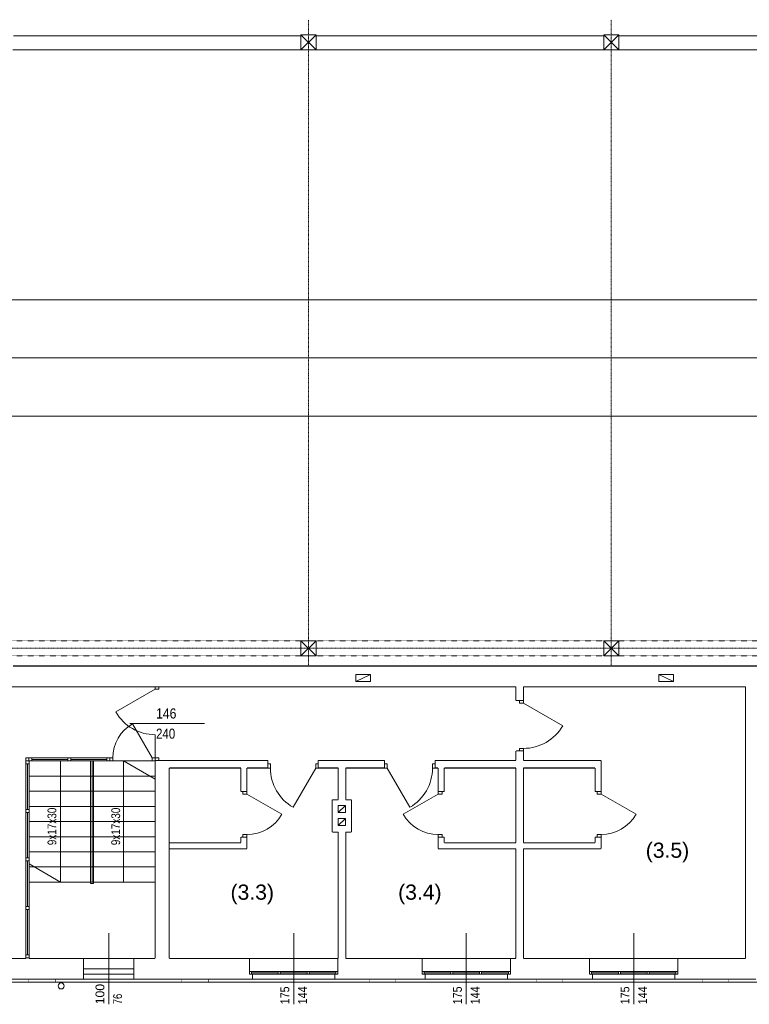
# Model space of a CAD drawing. Header units: millimetres. Extents: x 27545 to 248933, y 18062 to 157451.
# Tile 14 of 19: x 179526 to 193986, y 22548 to 42048. Entities that reach past the tile are written whole.
import ezdxf
from ezdxf.enums import TextEntityAlignment as Align

# ---------------------------------------------------------------- set-up
doc = ezdxf.new("R2010")
doc.units = ezdxf.units.MM
for name, pattern in [('DASHDOT', [25.4, 12.7, -6.35, 0, -6.35]), ('PRZER__D_UGIE_KRESKI', [0.352778, 0.282222, -0.070556]), ('PRZERYWANA', [0.2, 0.05, -0.05, 0.05, -0.05])]:
    doc.linetypes.add(name, pattern=pattern)
for name, color, linetype, lineweight in [('BLOKI_TEKSTOWE', 7, 'Continuous', 0), ('ECIANY_WEWNETRZNE', 7, 'Continuous', 0), ('ECIANY_ZEWNETRZNE', 7, 'Continuous', 0), ('KONSTRUKCJE_SPECJALNE', 7, 'Continuous', 0), ('LINIE_I_KRESKI', 7, 'Continuous', 0), ('MEBLE_I_WYPOSA_ENIE', 7, 'Continuous', 0), ('OSIE_KONSTRUKCYJNE', 7, 'Continuous', 0)]:
    doc.layers.add(name, color=color, linetype=linetype, lineweight=lineweight)
doc.styles.get("Standard").update_dxf_attribs({"font": 'arial.ttf'})

# ---------------------------------------------------------------- blocks, each defined once
blk = doc.blocks.new('TEXT_1432')
at = {"color": 5, "width": 0.991837}
blk.add_text('100', height=0.175, rotation=90, dxfattribs=at).set_placement((56.563, -0.44))
blk = doc.blocks.new('TEXT_1433')
at = {"color": 5, "width": 0.771429}
blk.add_text('76', height=0.175, rotation=90, dxfattribs=at).set_placement((56.913, -0.44))
blk = doc.blocks.new('TEXT_1444')
at = {"color": 5, "width": 0.867857}
blk.add_text('175', height=0.175, rotation=90, dxfattribs=at).set_placement((63.648, -0.44))
blk = doc.blocks.new('TEXT_1445')
at = {"color": 5, "width": 0.867857}
blk.add_text('144', height=0.175, rotation=90, dxfattribs=at).set_placement((63.998, -0.44))
blk = doc.blocks.new('TEXT_1446')
at = {"color": 5, "width": 0.867857}
blk.add_text('175', height=0.175, rotation=90, dxfattribs=at).set_placement((66.968, -0.44))
blk = doc.blocks.new('TEXT_1447')
at = {"color": 5, "width": 0.867857}
blk.add_text('144', height=0.175, rotation=90, dxfattribs=at).set_placement((67.318, -0.44))
blk = doc.blocks.new('TEXT_1466')
at = {"color": 5, "width": 0.867857}
blk.add_text('175', height=0.175, rotation=90, dxfattribs=at).set_placement((60.228, -0.44))
blk = doc.blocks.new('TEXT_1467')
at = {"color": 5, "width": 0.867857}
blk.add_text('144', height=0.175, rotation=90, dxfattribs=at).set_placement((60.578, -0.44))
blk = doc.blocks.new('TEXT_1486')
at = {"color": 5, "width": 0.867857}
blk.add_text('146', height=0.2, dxfattribs=at).set_placement((57.587, 5.22))
blk = doc.blocks.new('TEXT_1487')
at = {"color": 5, "width": 0.816807}
blk.add_text('240', height=0.2, dxfattribs=at).set_placement((57.587, 4.82))
blk = doc.blocks.new('TEXT_56')
at = {"color": 7, "width": 0.804396}
blk.add_text('9x17x30', height=0.175, rotation=90, dxfattribs=at).set_placement((56.788, 2.711), align=Align.MIDDLE_LEFT)
blk = doc.blocks.new('TEXT_57')
at = {"color": 7, "width": 0.804396}
blk.add_text('9x17x30', height=0.175, rotation=90, dxfattribs=at).set_placement((55.524, 2.711), align=Align.MIDDLE_LEFT)

msp = doc.modelspace()

# ---------------------------------------------------------------- linework, layer by layer
at = {"layer": 'ECIANY_WEWNETRZNE', "color": 7, "linetype": 'Continuous'}
for p, q in [((185100.54871, 41728.12089), (179400.54871, 41728.12089)), ((191100.54871, 41728.12089), (185400.54871, 41728.12089)), ((197100.54871, 41728.12089), (191400.54871, 41728.12089)), ((179390.20089, 41448.12089), (197110.81518, 41448.12089)), ((179650.54871, 27428.12089), (179650.54871, 27368.12089)), ((179707.80735, 27428.12089), (179650.54871, 27428.12089)), ((179710.54871, 27368.12089), (179650.54871, 27368.12089)), ((179707.80735, 27368.12089), (179707.80735, 27428.12089)), ((182210.48822, 27368.12089), (182210.48822, 27428.12089)), ((179710.54871, 23468.12089), (179650.54871, 23468.12089)), ((179650.54871, 23468.12089), (179650.54871, 23458.12089)), ((179710.54871, 23458.12089), (179710.54871, 23468.12089))]:
    msp.add_line(p, q, dxfattribs=at)
at = {"layer": 'ECIANY_WEWNETRZNE', "color": 30, "linetype": 'Continuous'}
for p, q in [((182210.48822, 28787.32089), (181431.06536, 28337.32089)), ((182210.48822, 28838.12089), (182210.48822, 28787.32089)), ((182280.48822, 28838.12089), (182210.48822, 28838.12089)), ((182210.48822, 28787.32089), (182280.48822, 28787.32089)), ((182280.48822, 28787.32089), (182280.48822, 28838.12089)), ((189428.72177, 28514.10616), (189428.72177, 28564.90616)), ((189428.72177, 28564.90616), (189508.72177, 28564.90616)), ((189508.72177, 28514.10616), (189428.72177, 28514.10616)), ((189508.72177, 28564.90616), (189508.72177, 28514.10616)), ((189508.72177, 28514.10616), (190286.75899, 28064.90616)), ((182150.48822, 27428.12089), (181760.48822, 28103.62071)), ((182210.48822, 27428.92089), (182210.48822, 27887.32089)), ((189508.72177, 27615.70616), (189428.72177, 27615.70616)), ((189428.72177, 27615.70616), (189428.72177, 27564.90616)), ((189428.72177, 27564.90616), (189508.72177, 27564.90616)), ((189508.72177, 27564.90616), (189508.72177, 27615.70616)), ((179710.54871, 27368.12089), (179650.54871, 27368.12089)), ((179650.54871, 27368.12089), (179650.54871, 23468.12089)), ((179650.54871, 27308.12089), (179710.54871, 27308.12089)), ((179680.54871, 26408.12089), (179680.54871, 27308.12089)), ((181310.48822, 27428.12089), (179707.80735, 27428.12089)), ((179707.80735, 27428.12089), (179707.80735, 27368.12089)), ((179707.80735, 27368.12089), (181310.48822, 27368.12089)), ((179710.54871, 23468.12089), (179710.54871, 27368.12089)), ((179767.80735, 27428.12089), (179767.80735, 27368.12089)), ((179767.80735, 27398.12089), (180479.14779, 27398.12089)), ((180479.14779, 27428.12089), (180479.14779, 27368.12089)), ((180539.14779, 27428.12089), (180539.14779, 27368.12089)), ((180539.14779, 27398.12089), (181250.48822, 27398.12089)), ((181250.48822, 27428.12089), (181250.48822, 27368.12089)), ((181310.48822, 27368.12089), (181310.48822, 27428.12089)), ((181310.48822, 27428.12089), (181370.48822, 27428.12089)), ((181310.48822, 27368.12089), (181310.48822, 27428.12089)), ((181370.48822, 27368.12089), (181310.48822, 27368.12089)), ((181370.48822, 27428.12089), (181370.48822, 27368.12089)), ((182210.48822, 27428.12089), (182150.48822, 27428.12089)), ((182150.48822, 27428.12089), (182150.48822, 27368.12089)), ((182150.48822, 27368.12089), (182210.48822, 27368.12089)), ((182210.48822, 27378.12089), (182210.48822, 27428.92089)), ((182210.48822, 27428.92089), (182280.48822, 27428.92089)), ((182210.48822, 27368.12089), (182210.48822, 27428.12089)), ((182280.48822, 27378.12089), (182210.48822, 27378.12089)), ((182280.48822, 27428.92089), (182280.48822, 27378.12089)), ((184494.66898, 27308.12089), (184443.86898, 27308.12089)), ((184443.86898, 27308.12089), (184443.86898, 27228.12089)), ((184494.66898, 27228.12089), (184494.66898, 27308.12089)), ((185393.06898, 27228.12089), (185393.06898, 27308.12089)), ((185393.06898, 27308.12089), (185443.86898, 27308.12089)), ((185443.86898, 27308.12089), (185443.86898, 27228.12089)), ((186808.78652, 27308.12089), (186757.98652, 27308.12089)), ((186757.98652, 27308.12089), (186757.98652, 27228.12089)), ((186808.78652, 27228.12089), (186808.78652, 27308.12089)), ((187707.18652, 27228.12089), (187707.18652, 27308.12089)), ((187707.18652, 27308.12089), (187757.98652, 27308.12089)), ((187757.98652, 27308.12089), (187757.98652, 27228.12089)), ((184443.86898, 27228.12089), (184494.66898, 27228.12089)), ((185393.06898, 27228.12089), (184943.86898, 26450.08367)), ((185443.86898, 27228.12089), (185393.06898, 27228.12089)), ((186757.98652, 27228.12089), (186808.78652, 27228.12089)), ((186808.78652, 27228.12089), (187257.98652, 26450.08367)), ((187757.98652, 27228.12089), (187707.18652, 27228.12089)), ((183950.48822, 26709.72716), (183950.48822, 26760.52716)), ((183950.48822, 26760.52716), (184030.48822, 26760.52716)), ((184030.48822, 26760.52716), (184030.48822, 26709.72716)), ((187818.72177, 26760.52716), (187818.72177, 26709.72716)), ((187898.72177, 26760.52716), (187818.72177, 26760.52716)), ((187898.72177, 26709.72716), (187898.72177, 26760.52716)), ((190968.72177, 26709.72716), (190968.72177, 26760.52716)), ((190968.72177, 26760.52716), (191048.72177, 26760.52716)), ((191048.72177, 26760.52716), (191048.72177, 26709.72716)), ((184030.48822, 26709.72716), (183950.48822, 26709.72716)), ((184030.48822, 26709.72716), (184721.92291, 26310.52716)), ((187818.72177, 26709.72716), (187127.28709, 26310.52716)), ((187818.72177, 26709.72716), (187898.72177, 26709.72716)), ((191048.72177, 26709.72716), (190968.72177, 26709.72716)), ((191048.72177, 26709.72716), (191740.15645, 26310.52716)), ((179650.54871, 26408.12089), (179710.54871, 26408.12089)), ((179650.54871, 26348.12089), (179710.54871, 26348.12089)), ((179680.54871, 25448.12089), (179680.54871, 26348.12089)), ((184030.48822, 25911.32716), (183950.48822, 25911.32716)), ((183950.48822, 25911.32716), (183950.48822, 25860.52716)), ((183950.48822, 25860.52716), (184030.48822, 25860.52716)), ((184030.48822, 25860.52716), (184030.48822, 25911.32716)), ((187818.72177, 25860.52716), (187818.72177, 25911.32716)), ((187818.72177, 25911.32716), (187898.72177, 25911.32716)), ((187898.72177, 25860.52716), (187818.72177, 25860.52716)), ((187898.72177, 25911.32716), (187898.72177, 25860.52716)), ((191048.72177, 25911.32716), (190968.72177, 25911.32716)), ((190968.72177, 25911.32716), (190968.72177, 25860.52716)), ((190968.72177, 25860.52716), (191048.72177, 25860.52716)), ((191048.72177, 25860.52716), (191048.72177, 25911.32716)), ((179650.54871, 25448.12089), (179710.54871, 25448.12089)), ((179650.54871, 25388.12089), (179710.54871, 25388.12089)), ((179680.54871, 24488.12089), (179680.54871, 25388.12089)), ((179650.54871, 24488.12089), (179710.54871, 24488.12089)), ((179650.54871, 24428.12089), (179710.54871, 24428.12089)), ((179680.54871, 23528.12089), (179680.54871, 24428.12089)), ((179650.54871, 23528.12089), (179710.54871, 23528.12089)), ((179650.54871, 23468.12089), (179710.54871, 23468.12089))]:
    msp.add_line(p, q, dxfattribs=at)
at = {"layer": 'ECIANY_WEWNETRZNE', "color": 161, "linetype": 'Continuous'}
msp.add_line((183190.48822, 28108.12089), (181710.48822, 28108.12089), dxfattribs=at)
at = {"layer": 'ECIANY_WEWNETRZNE', "color": 196, "linetype": 'Continuous', "const_width": 20}
for points in [[(197110.81518, 29248.12089), (179390.20089, 29248.12089)], [(177410.54871, 28838.12089), (182210.48822, 28838.12089)], [(182490.48822, 28838.12089), (182210.48822, 28838.12089)], [(182490.48822, 28838.12089), (189358.72177, 28838.12089)], [(189358.72177, 28838.12089), (189358.72177, 28564.90616)], [(189508.72177, 28838.12089), (193910.54871, 28838.12089)], [(189508.72177, 28564.90616), (189508.72177, 28838.12089)], [(193910.54871, 28838.12089), (193910.54871, 23458.12089)], [(189358.72177, 28564.90616), (189508.72177, 28564.90616)], [(189358.72177, 27564.90616), (189508.72177, 27564.90616)], [(189358.72177, 27564.90616), (189358.72177, 27378.12089)], [(189508.72177, 27378.12089), (189508.72177, 27564.90616)], [(182210.48822, 27378.12089), (182490.48822, 27378.12089)], [(182210.48822, 27368.12089), (182210.48822, 23458.12089)], [(184443.86898, 27378.12089), (182490.48822, 27378.12089)], [(184443.86898, 27378.12089), (184443.86898, 27228.12089)], [(185443.86898, 27378.12089), (185443.86898, 27228.12089)], [(186757.98652, 27378.12089), (185443.86898, 27378.12089)], [(186757.98652, 27378.12089), (186757.98652, 27228.12089)], [(187757.98652, 27378.12089), (187757.98652, 27228.12089)], [(189358.72177, 27378.12089), (187757.98652, 27378.12089)], [(191048.72177, 27378.12089), (189508.72177, 27378.12089)], [(191048.72177, 26760.52716), (191048.72177, 27378.12089)], [(182490.48822, 23458.12089), (182490.48822, 27228.12089)], [(182490.48822, 27228.12089), (183910.48822, 27228.12089)], [(183910.48822, 27228.12089), (183910.48822, 26760.52716)], [(184030.48822, 27228.12089), (184443.86898, 27228.12089)], [(184030.48822, 26760.52716), (184030.48822, 27228.12089)], [(185443.86898, 27228.12089), (185838.71564, 27228.12089)], [(185838.71564, 27228.12089), (185838.71564, 26599.90616)], [(185988.71564, 27228.12089), (186757.98652, 27228.12089)], [(185988.71564, 26599.90616), (185988.71564, 27228.12089)], [(187757.98652, 27228.12089), (187818.72177, 27228.12089)], [(187818.72177, 27228.12089), (187818.72177, 26760.52716)], [(187938.72177, 27228.12089), (189358.72177, 27228.12089)], [(187938.72177, 26760.52716), (187938.72177, 27228.12089)], [(189358.72177, 27228.12089), (189358.72177, 25747.40628)], [(189508.72177, 25747.40628), (189508.72177, 27228.12089)], [(189508.72177, 27228.12089), (190928.72177, 27228.12089)], [(190928.72177, 27228.12089), (190928.72177, 26760.52716)], [(184030.48822, 26760.52716), (183910.48822, 26760.52716)], [(187818.72177, 26760.52716), (187938.72177, 26760.52716)], [(191048.72177, 26760.52716), (190928.72177, 26760.52716)], [(185838.72177, 25959.90616), (185838.72177, 23458.12089)], [(185988.72177, 23458.12089), (185988.72177, 25959.90616)], [(183910.48822, 25747.40628), (182490.48822, 25747.40628)], [(182490.48822, 25747.40628), (182490.48822, 25627.40628)], [(184030.48822, 25860.52716), (183910.48822, 25860.52716)], [(183910.48822, 25860.52716), (183910.48822, 25747.40628)], [(184030.48822, 25627.40628), (184030.48822, 25860.52716)], [(187818.72177, 25860.52716), (187938.72177, 25860.52716)], [(187818.72177, 25860.52716), (187818.72177, 25627.40628)], [(187938.72177, 25747.40628), (187938.72177, 25860.52716)], [(189358.72177, 25747.40628), (187938.72177, 25747.40628)], [(190928.72177, 25747.40628), (189508.72177, 25747.40628)], [(191048.72177, 25860.52716), (190928.72177, 25860.52716)], [(190928.72177, 25860.52716), (190928.72177, 25747.40628)], [(191048.72177, 25627.40628), (191048.72177, 25860.52716)], [(182490.48822, 25627.40628), (184030.48822, 25627.40628)], [(187818.72177, 25627.40628), (189358.72177, 25627.40628)], [(189358.72177, 25627.40628), (189358.72177, 23458.12089)], [(189508.72177, 23458.12089), (189508.72177, 25627.40628)], [(189508.72177, 25627.40628), (191048.72177, 25627.40628)]]:
    msp.add_lwpolyline(points, dxfattribs=at)
at = {"layer": 'ECIANY_WEWNETRZNE', "color": 30, "linetype": 'Continuous'}
for centre, radius, start, end in [((182210.48822, 28787.32089), 900, 209.999999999, 270), ((182150.48822, 27428.12089), 780, 120, 180), ((189508.72177, 28514.10616), 898.4, 270, 330.000000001), ((185393.06898, 27228.12089), 898.4, 180, 240), ((186808.78652, 27228.12089), 898.4, 300, 0), ((184030.48822, 26709.72716), 798.4, 270, 330.000000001), ((187818.72177, 26709.72716), 798.4, 209.999999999, 270), ((191048.72177, 26709.72716), 798.4, 270, 330.000000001)]:
    msp.add_arc(centre, radius, start, end, dxfattribs=at)
at = {"layer": 'ECIANY_ZEWNETRZNE', "color": 1, "linetype": 'Continuous'}
for p, q in [((185400.54871, 41748.12089), (185100.54871, 41748.12089)), ((185100.54871, 41748.12089), (185100.54871, 41448.12089)), ((185100.54871, 41448.12089), (185400.54871, 41748.12089)), ((185400.54871, 41448.12089), (185100.54871, 41748.12089)), ((185400.54871, 41448.12089), (185400.54871, 41748.12089)), ((191400.54871, 41748.12089), (191100.54871, 41748.12089)), ((191100.54871, 41748.12089), (191100.54871, 41448.12089)), ((191100.54871, 41448.12089), (191400.54871, 41748.12089)), ((191400.54871, 41448.12089), (191100.54871, 41748.12089)), ((191400.54871, 41448.12089), (191400.54871, 41748.12089)), ((185100.54871, 41448.12089), (185400.54871, 41448.12089)), ((191100.54871, 41448.12089), (191400.54871, 41448.12089)), ((185400.54871, 29748.12089), (185100.54871, 29748.12089)), ((185100.54871, 29748.12089), (185100.54871, 29448.12089)), ((185100.54871, 29448.12089), (185400.54871, 29748.12089)), ((185400.54871, 29448.12089), (185100.54871, 29748.12089)), ((185400.54871, 29448.12089), (185400.54871, 29748.12089)), ((191400.54871, 29748.12089), (191100.54871, 29748.12089)), ((191100.54871, 29748.12089), (191100.54871, 29448.12089)), ((191100.54871, 29448.12089), (191400.54871, 29748.12089)), ((191400.54871, 29448.12089), (191100.54871, 29748.12089)), ((191400.54871, 29448.12089), (191400.54871, 29748.12089)), ((185100.54871, 29448.12089), (185400.54871, 29448.12089)), ((191100.54871, 29448.12089), (191400.54871, 29448.12089))]:
    msp.add_line(p, q, dxfattribs=at)
at = {"layer": 'ECIANY_ZEWNETRZNE', "color": 161, "linetype": 'Continuous'}
for p, q in [((181290.54871, 22548.12089), (181290.54871, 23958.12089)), ((184955.54871, 22548.12089), (184955.54871, 23958.12089)), ((188375.54871, 22548.12089), (188375.54871, 23958.12089)), ((191695.54871, 22548.12089), (191695.54871, 23958.12089))]:
    msp.add_line(p, q, dxfattribs=at)
at = {"layer": 'ECIANY_ZEWNETRZNE', "color": 30, "linetype": 'Continuous'}
for p, q in [((181790.54871, 23458.12089), (180790.54871, 23458.12089)), ((185830.54871, 23458.12089), (184080.54871, 23458.12089)), ((189250.54871, 23458.12089), (187500.54871, 23458.12089)), ((192570.54871, 23458.12089), (190820.54871, 23458.12089)), ((181790.54871, 23248.12089), (180790.54871, 23248.12089)), ((181790.54871, 23148.12089), (180790.54871, 23148.12089)), ((180790.54871, 23048.12089), (181790.54871, 23048.12089)), ((185830.54871, 23198.12089), (184080.54871, 23198.12089)), ((184080.54871, 23198.12089), (184080.54871, 23148.12089)), ((184080.54871, 23148.12089), (185830.54871, 23148.12089)), ((184120.54871, 23148.12089), (184120.54871, 23198.12089)), ((184650.54871, 23173.12089), (184120.54871, 23173.12089)), ((184140.54871, 23048.12089), (185770.54871, 23048.12089)), ((184650.54871, 23148.12089), (184650.54871, 23198.12089)), ((184690.54871, 23148.12089), (184690.54871, 23198.12089)), ((185220.54871, 23173.12089), (184690.54871, 23173.12089)), ((185220.54871, 23148.12089), (185220.54871, 23198.12089)), ((185260.54871, 23148.12089), (185260.54871, 23198.12089)), ((185790.54871, 23173.12089), (185260.54871, 23173.12089)), ((185790.54871, 23148.12089), (185790.54871, 23198.12089)), ((185830.54871, 23148.12089), (185830.54871, 23198.12089)), ((189250.54871, 23198.12089), (187500.54871, 23198.12089)), ((187500.54871, 23198.12089), (187500.54871, 23148.12089)), ((187500.54871, 23148.12089), (189250.54871, 23148.12089)), ((187540.54871, 23148.12089), (187540.54871, 23198.12089)), ((188070.54871, 23173.12089), (187540.54871, 23173.12089)), ((187560.54871, 23048.12089), (189190.54871, 23048.12089)), ((188070.54871, 23148.12089), (188070.54871, 23198.12089)), ((188110.54871, 23148.12089), (188110.54871, 23198.12089)), ((188640.54871, 23173.12089), (188110.54871, 23173.12089)), ((188640.54871, 23148.12089), (188640.54871, 23198.12089)), ((188680.54871, 23148.12089), (188680.54871, 23198.12089)), ((189210.54871, 23173.12089), (188680.54871, 23173.12089)), ((189210.54871, 23148.12089), (189210.54871, 23198.12089)), ((189250.54871, 23148.12089), (189250.54871, 23198.12089)), ((192570.54871, 23198.12089), (190820.54871, 23198.12089)), ((190820.54871, 23198.12089), (190820.54871, 23148.12089)), ((190820.54871, 23148.12089), (192570.54871, 23148.12089)), ((190860.54871, 23148.12089), (190860.54871, 23198.12089)), ((191390.54871, 23173.12089), (190860.54871, 23173.12089)), ((190880.54871, 23048.12089), (192510.54871, 23048.12089)), ((191390.54871, 23148.12089), (191390.54871, 23198.12089)), ((191430.54871, 23148.12089), (191430.54871, 23198.12089)), ((191960.54871, 23173.12089), (191430.54871, 23173.12089)), ((191960.54871, 23148.12089), (191960.54871, 23198.12089)), ((192000.54871, 23148.12089), (192000.54871, 23198.12089)), ((192530.54871, 23173.12089), (192000.54871, 23173.12089)), ((192530.54871, 23148.12089), (192530.54871, 23198.12089)), ((192570.54871, 23148.12089), (192570.54871, 23198.12089))]:
    msp.add_line(p, q, dxfattribs=at)
at = {"layer": 'ECIANY_ZEWNETRZNE', "color": 196, "linetype": 'Continuous'}
for points, const_width in [([(185838.71564, 26599.90616), (185718.72177, 26599.90616)], 20), ([(185718.72177, 26599.90616), (185718.72177, 25959.90616)], 20), ([(186098.72177, 26599.90616), (185988.71564, 26599.90616)], 20), ([(186098.72177, 25959.90616), (186098.72177, 26599.90616)], 20), ([(185718.72177, 25959.90616), (185838.72177, 25959.90616)], 20), ([(185988.72177, 25959.90616), (186098.72177, 25959.90616)], 20), ([(179650.54871, 23458.12089), (179260.54871, 23458.12089)], 20), ([(180790.54871, 23458.12089), (179710.54871, 23458.12089)], 20), ([(180790.54871, 23048.12089), (180790.54871, 23458.12089)], 20), ([(181790.54871, 23048.12089), (181790.54871, 23458.12089)], 20), ([(182210.48822, 23458.12089), (181790.54871, 23458.12089)], 20), ([(184080.54871, 23458.12089), (182490.48822, 23458.12089)], 20), ([(184080.54871, 23148.12089), (184080.54871, 23458.12089)], 20), ([(185830.54871, 23148.12089), (185830.54871, 23458.12089)], 20), ([(185838.72177, 23458.12089), (185830.54871, 23458.12089)], 20), ([(187500.54871, 23458.12089), (185988.72177, 23458.12089)], 20), ([(187500.54871, 23148.12089), (187500.54871, 23458.12089)], 20), ([(189250.54871, 23148.12089), (189250.54871, 23458.12089)], 20), ([(189358.72177, 23458.12089), (189250.54871, 23458.12089)], 20), ([(190820.54871, 23458.12089), (189508.72177, 23458.12089)], 20), ([(190820.54871, 23148.12089), (190820.54871, 23458.12089)], 20), ([(192570.54871, 23148.12089), (192570.54871, 23458.12089)], 20), ([(193440.54871, 23458.12089), (192570.54871, 23458.12089)], 20), ([(193910.54871, 23458.12089), (193440.54871, 23458.12089)], 20), ([(179200.54871, 23048.12089), (180790.54871, 23048.12089)], 20), ([(179700.54871, 23048.12089), (179700.54871, 22988.12089)], 10), ([(180230.54871, 23048.12089), (179710.54871, 23048.12089)], 10), ([(180230.54871, 22988.12089), (180230.54871, 23048.12089)], 10), ([(181790.54871, 23048.12089), (184140.54871, 23048.12089)], 20), ([(183270.54871, 23048.12089), (182740.54871, 23048.12089)], 10), ([(182740.54871, 23048.12089), (182740.54871, 22988.12089)], 10), ([(183270.54871, 22988.12089), (183270.54871, 23048.12089)], 10), ([(184140.54871, 23148.12089), (184080.54871, 23148.12089)], 20), ([(184140.54871, 23048.12089), (184140.54871, 23148.12089)], 20), ([(185770.54871, 23048.12089), (185770.54871, 23148.12089)], 20), ([(185770.54871, 23148.12089), (185830.54871, 23148.12089)], 20), ([(185770.54871, 23048.12089), (187560.54871, 23048.12089)], 20), ([(186980.64231, 23048.12089), (186450.64231, 23048.12089)], 10), ([(186450.64231, 23048.12089), (186450.64231, 22988.12089)], 10), ([(186980.64231, 22988.12089), (186980.64231, 23048.12089)], 10), ([(187560.54871, 23148.12089), (187500.54871, 23148.12089)], 20), ([(187560.54871, 23048.12089), (187560.54871, 23148.12089)], 20), ([(189190.54871, 23048.12089), (189190.54871, 23148.12089)], 20), ([(189190.54871, 23148.12089), (189250.54871, 23148.12089)], 20), ([(189190.54871, 23048.12089), (190880.54871, 23048.12089)], 20), ([(190290.54871, 23048.12089), (189760.54871, 23048.12089)], 10), ([(189760.54871, 23048.12089), (189760.54871, 22988.12089)], 10), ([(190290.54871, 22988.12089), (190290.54871, 23048.12089)], 10), ([(190880.54871, 23148.12089), (190820.54871, 23148.12089)], 20), ([(190880.54871, 23048.12089), (190880.54871, 23148.12089)], 20), ([(192510.54871, 23048.12089), (192510.54871, 23148.12089)], 20), ([(192510.54871, 23148.12089), (192570.54871, 23148.12089)], 20), ([(192510.54871, 23048.12089), (193440.54871, 23048.12089)], 20), ([(193050.54871, 23048.12089), (193050.54871, 22988.12089)], 10), ([(193440.54871, 23048.12089), (194120.54871, 23048.12089)], 20), ([(193580.54871, 23048.12089), (193440.54871, 23048.12089)], 10), ([(193580.54871, 22988.12089), (193580.54871, 23048.12089)], 10), ([(179700.54871, 22988.12089), (180230.54871, 22988.12089)], 10), ([(182740.54871, 22988.12089), (183270.54871, 22988.12089)], 10), ([(186450.64231, 22988.12089), (186980.64231, 22988.12089)], 10), ([(189760.54871, 22988.12089), (190290.54871, 22988.12089)], 10), ([(193050.54871, 22988.12089), (193580.54871, 22988.12089)], 10)]:
    msp.add_lwpolyline(points, dxfattribs=dict(at, const_width=const_width))
at = {"layer": 'KONSTRUKCJE_SPECJALNE', "color": 7, "linetype": 'PRZER__D_UGIE_KRESKI'}
for p, q in [((215525.63401, 36498.12089), (149135.54871, 36498.12089)), ((214890.54871, 35348.12089), (149770.45967, 35348.12089)), ((215525.63401, 34198.12089), (149130.54871, 34198.12089))]:
    msp.add_line(p, q, dxfattribs=at)
at = {"layer": 'LINIE_I_KRESKI', "color": 1, "linetype": 'Continuous'}
for p, q in [((186190.54871, 28938.12089), (186190.54871, 29078.12089)), ((186190.54871, 29078.12089), (186480.54871, 29078.12089)), ((186480.54871, 29078.12089), (186190.54871, 28938.12089)), ((186480.54871, 28938.12089), (186480.54871, 29078.12089)), ((192190.54871, 29078.12089), (192190.54871, 28938.12089)), ((192190.54871, 29078.12089), (192480.54871, 29078.12089)), ((192480.54871, 28938.12089), (192190.54871, 29078.12089)), ((192480.54871, 29078.12089), (192480.54871, 28938.12089)), ((186190.54871, 28938.12089), (186480.54871, 28938.12089)), ((192190.54871, 28938.12089), (192480.54871, 28938.12089)), ((185980.54871, 26488.12089), (185840.54871, 26348.12089)), ((185840.54871, 26348.12089), (185840.54871, 26488.12089)), ((185840.54871, 26488.12089), (185980.54871, 26488.12089)), ((185840.54871, 26348.12089), (185980.54871, 26348.12089)), ((185980.54871, 26348.12089), (185980.54871, 26488.12089)), ((185980.54871, 26228.12089), (185840.54871, 26088.12089)), ((185840.54871, 26088.12089), (185840.54871, 26228.12089)), ((185840.54871, 26228.12089), (185980.54871, 26228.12089)), ((185980.54871, 26088.12089), (185980.54871, 26228.12089)), ((185840.54871, 26088.12089), (185980.54871, 26088.12089))]:
    msp.add_line(p, q, dxfattribs=at)
at = {"layer": 'LINIE_I_KRESKI', "color": 7, "linetype": 'Continuous'}
for p, q in [((179710.54871, 27368.12089), (182210.48822, 27368.12089)), ((179710.54871, 27368.12089), (179710.54871, 23458.12089)), ((180335.54871, 27368.12089), (180335.54871, 24968.12089)), ((180960.54871, 27368.12089), (180960.54871, 26307.19579)), ((181585.54871, 27368.12089), (181585.54871, 24968.12089)), ((182210.54871, 27007.27698), (181585.54871, 27368.12089)), ((179710.54871, 27068.12089), (182210.48822, 27068.12089)), ((179710.54871, 26768.12089), (182210.48822, 26768.12089)), ((179710.54871, 26468.12089), (182210.48822, 26468.12089)), ((179710.54871, 26168.12089), (182210.48822, 26168.12089)), ((180960.54871, 26307.19579), (180960.54871, 24968.12089)), ((179710.54871, 25868.12089), (182210.48822, 25868.12089)), ((179710.54871, 25568.12089), (182210.48822, 25568.12089)), ((180335.54871, 24968.12089), (179710.54871, 25328.96481)), ((179710.54871, 25268.12089), (182210.48822, 25268.12089)), ((179710.54871, 24968.12089), (182210.48822, 24968.12089)), ((125540.54871, 22988.12089), (217240.54871, 22988.12089))]:
    msp.add_line(p, q, dxfattribs=at)
at = {"layer": 'LINIE_I_KRESKI', "color": 196, "linetype": 'Continuous', "const_width": 20}
for points in [[(180930.54871, 27358.49144), (180930.54871, 24938.12089)], [(180990.54871, 27368.12089), (180990.54871, 24938.12089)], [(180930.54871, 24938.12089), (180990.54871, 24938.12089)]]:
    msp.add_lwpolyline(points, dxfattribs=at)
at = {"layer": 'MEBLE_I_WYPOSA_ENIE', "color": 153, "linetype": 'Continuous'}
msp.add_line((180347.91844, 22973.12089), (180347.91844, 22988.12089), dxfattribs=at)
msp.add_circle((180347.91844, 22913.12089), 60, dxfattribs=at)
at = {"layer": 'OSIE_KONSTRUKCYJNE', "color": 1, "linetype": 'DASHDOT'}
for p, q in [((185250.54871, 29248.12089), (185250.54871, 42048.12089)), ((185250.54871, 29248.12089), (185250.54871, 42048.12089)), ((191250.54871, 29248.12089), (191250.54871, 42048.12089)), ((191250.54871, 29248.12089), (191250.54871, 42048.12089)), ((216490.54871, 29598.12089), (146430.54871, 29598.12089))]:
    msp.add_line(p, q, dxfattribs=at)
at = {"layer": 'OSIE_KONSTRUKCYJNE', "color": 1, "linetype": 'PRZERYWANA'}
for p, q in [((216830.54871, 29748.12089), (146430.54871, 29748.12089)), ((216830.54871, 29448.12089), (146430.54871, 29448.12089))]:
    msp.add_line(p, q, dxfattribs=at)

# ---------------------------------------------------------------- block references
at = {"layer": 'BLOKI_TEKSTOWE', "xscale": 1000, "yscale": 1000, "zscale": 1000}
for name in ['TEXT_57', 'TEXT_56']:
    msp.add_blockref(name, (124640.54871, 22988.12089), dxfattribs=at)
at = {"layer": 'ECIANY_WEWNETRZNE', "xscale": 1000, "yscale": 1000, "zscale": 1000}
for name in ['TEXT_1486', 'TEXT_1487']:
    msp.add_blockref(name, (124640.54871, 22988.12089), dxfattribs=at)
at = {"layer": 'ECIANY_ZEWNETRZNE', "xscale": 1000, "yscale": 1000, "zscale": 1000}
for name in ['TEXT_1432', 'TEXT_1466', 'TEXT_1467', 'TEXT_1444', 'TEXT_1445', 'TEXT_1446', 'TEXT_1447', 'TEXT_1433']:
    msp.add_blockref(name, (124640.54871, 22988.12089), dxfattribs=at)

# ---------------------------------------------------------------- texts
at = {"linetype": 'Continuous', "lineweight": 0}
for s, p in [('(3.5)', (191932.48642, 25449.95965)), ('(3.3)', (183703.81161, 24619.85434)), ('(3.4)', (187025.57944, 24619.85434))]:
    msp.add_text(s, height=300, dxfattribs=at).set_placement(p)

doc.saveas('drawing.dxf')
